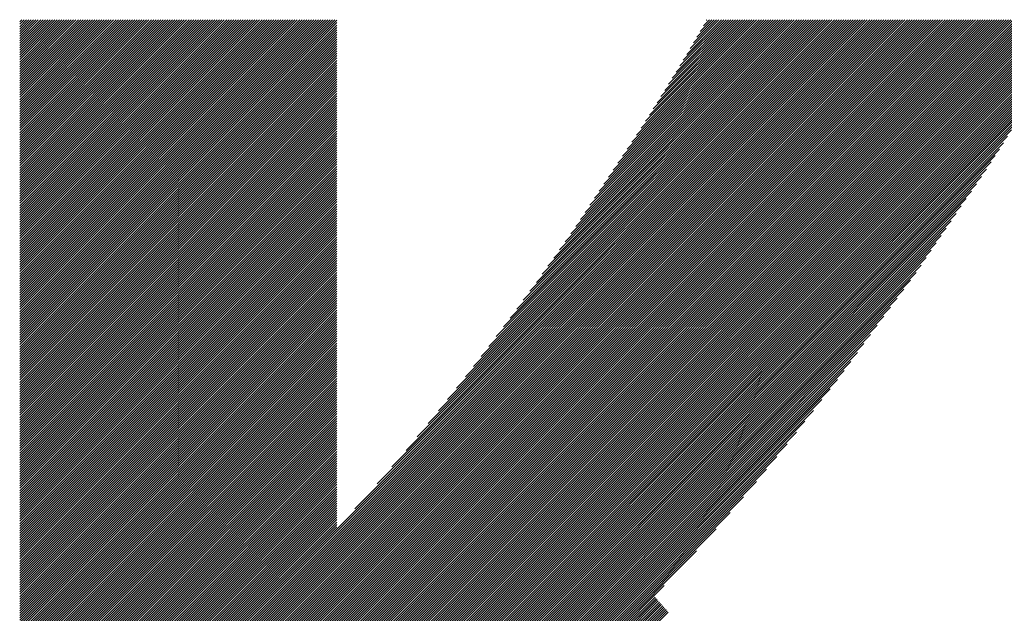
# Model space of a CAD drawing. Header units: millimetres. Extents: x 0 to 594, y 0 to 420.
# Tile 18 of 118: x 182.64 to 186.37, y 194.11 to 196.35. Entities that reach past the tile are written whole.
import ezdxf

# ---------------------------------------------------------------- set-up
doc = ezdxf.new("R2010")
doc.units = ezdxf.units.MM
doc.header["$LTSCALE"] = 0.257233
doc.layers.add('NoLayerName_001', color=7, linetype='Continuous')
doc.layers.add('NoLayerName_002', color=7, linetype='Continuous')

# ---------------------------------------------------------------- blocks, each defined once
blk = doc.blocks.new('JZB_0011')
at = {"layer": 'NoLayerName_002', "color": 164, "linetype": 'Continuous', "lineweight": 25}
for p, q in [((12.9582, 1.713), (16.0848, 4.8396)), ((12.9582, 1.7041), (16.0937, 4.8396)), ((12.9582, 1.6952), (16.1026, 4.8396)), ((12.9582, 1.6863), (16.1115, 4.8396)), ((12.9582, 1.6773), (16.1204, 4.8396)), ((12.9582, 1.6684), (16.1293, 4.8396)), ((12.9582, 1.6595), (16.1383, 4.8396)), ((12.9582, 1.6506), (16.1472, 4.8396)), ((12.9582, 1.6417), (16.1561, 4.8396)), ((12.9582, 1.6328), (16.165, 4.8396)), ((12.9582, 1.6239), (16.1739, 4.8396)), ((12.9582, 1.615), (16.1828, 4.8396)), ((12.9582, 1.6061), (16.1917, 4.8396)), ((12.9582, 1.5972), (16.2006, 4.8396)), ((12.9582, 1.5883), (16.2095, 4.8396)), ((12.9582, 1.5794), (16.2184, 4.8396)), ((12.9582, 1.5704), (16.2273, 4.8396)), ((12.9582, 1.5615), (16.2362, 4.8396)), ((12.9582, 1.5526), (16.2452, 4.8396)), ((12.9582, 1.5437), (16.2541, 4.8396)), ((12.9582, 1.5348), (16.263, 4.8396)), ((12.9582, 1.5259), (16.2719, 4.8396)), ((12.9582, 1.517), (16.2808, 4.8396)), ((12.9582, 1.5081), (16.2897, 4.8396)), ((12.9582, 1.4992), (16.2986, 4.8396)), ((12.9582, 1.4903), (16.3075, 4.8396)), ((12.9582, 1.4814), (16.3164, 4.8396)), ((12.9582, 1.4725), (16.3253, 4.8396)), ((12.9582, 1.4635), (16.3342, 4.8396)), ((12.9582, 1.4546), (16.3431, 4.8396)), ((12.9582, 1.4457), (16.3521, 4.8396)), ((12.9582, 1.4368), (16.361, 4.8396)), ((12.9582, 1.4279), (16.3699, 4.8396)), ((12.9582, 1.419), (16.3788, 4.8396)), ((12.9582, 1.4101), (16.3877, 4.8396)), ((12.9582, 1.4012), (16.3966, 4.8396)), ((12.9582, 1.3923), (16.4055, 4.8396)), ((12.9582, 1.3834), (16.4144, 4.8396)), ((12.9582, 1.3745), (16.4233, 4.8396)), ((12.9582, 1.3656), (16.4322, 4.8396)), ((12.9582, 1.3566), (16.4411, 4.8396)), ((12.9582, 1.3477), (16.45, 4.8396)), ((12.9582, 1.3388), (16.459, 4.8396)), ((12.9582, 1.3299), (16.4679, 4.8396)), ((12.9582, 1.321), (16.4768, 4.8396)), ((12.9582, 1.3121), (16.4857, 4.8396)), ((12.9582, 1.3032), (16.4946, 4.8396)), ((12.9582, 1.2943), (16.5035, 4.8396)), ((12.9582, 1.2854), (16.5124, 4.8396)), ((12.9582, 1.2765), (16.5213, 4.8396)), ((12.9582, 1.2676), (16.5302, 4.8396)), ((12.9582, 1.2587), (16.5391, 4.8396)), ((12.9582, 1.2497), (16.548, 4.8396)), ((12.9582, 1.2408), (16.5569, 4.8396)), ((12.9582, 4.8309), (12.9663, 4.839)), ((12.9582, 4.822), (12.9752, 4.839)), ((12.9582, 4.8131), (12.9841, 4.839)), ((12.9582, 4.8042), (12.993, 4.839)), ((12.9582, 4.7953), (13.0019, 4.839)), ((12.9582, 4.7864), (13.0108, 4.839)), ((12.9582, 4.7775), (13.0197, 4.839)), ((12.9582, 4.7686), (13.0287, 4.839)), ((12.9582, 4.7597), (13.0376, 4.839)), ((12.9582, 4.7508), (13.0465, 4.839)), ((12.9582, 4.7418), (13.0554, 4.839)), ((12.9582, 4.7329), (13.0643, 4.839)), ((12.9582, 4.724), (13.0732, 4.839)), ((12.9582, 4.7151), (13.0821, 4.839)), ((12.9582, 4.7062), (13.091, 4.839)), ((12.9582, 4.6973), (13.0999, 4.839)), ((12.9582, 4.6884), (13.1088, 4.839)), ((12.9582, 4.6795), (13.1177, 4.839)), ((12.9582, 4.6706), (13.1266, 4.839)), ((12.9582, 4.6617), (13.1356, 4.839)), ((12.9582, 4.6528), (13.1445, 4.839)), ((12.9582, 4.6439), (13.1534, 4.839)), ((12.9582, 4.6349), (13.1623, 4.839)), ((12.9582, 4.626), (13.1712, 4.839)), ((12.9582, 4.6171), (13.1801, 4.839)), ((12.9582, 4.6082), (13.189, 4.839)), ((12.9582, 4.5993), (13.1979, 4.839)), ((12.9582, 4.5904), (13.2068, 4.839)), ((12.9582, 4.5815), (13.2157, 4.839)), ((12.9582, 4.5726), (13.2246, 4.839)), ((12.9582, 4.5637), (13.2336, 4.839)), ((12.9582, 4.5548), (13.2425, 4.839)), ((12.9582, 4.5459), (13.2514, 4.839)), ((12.9582, 4.537), (13.2603, 4.839)), ((12.9582, 4.528), (13.2692, 4.839)), ((12.9582, 4.5191), (13.2781, 4.839)), ((12.9582, 4.5102), (13.287, 4.839)), ((12.9582, 4.5013), (13.2959, 4.839)), ((12.9582, 4.4924), (13.3048, 4.839)), ((12.9582, 4.4835), (13.3137, 4.839)), ((12.9582, 4.4746), (13.3226, 4.839)), ((12.9582, 4.4657), (13.3315, 4.839)), ((12.9582, 4.4568), (13.3405, 4.839)), ((12.9582, 4.4479), (13.3494, 4.839)), ((12.9582, 4.439), (13.3583, 4.839)), ((12.9582, 4.4301), (13.3672, 4.839)), ((12.9582, 4.4211), (13.3761, 4.839)), ((12.9582, 4.4122), (13.385, 4.839)), ((12.9582, 4.4033), (13.3939, 4.839)), ((12.9582, 4.3944), (13.4028, 4.839)), ((12.9582, 4.3855), (13.4117, 4.839)), ((12.9582, 4.3766), (13.4206, 4.839)), ((12.9582, 4.3677), (13.4295, 4.839)), ((12.9582, 4.3588), (13.4384, 4.839)), ((12.9582, 4.3499), (13.4474, 4.839)), ((12.9582, 4.341), (13.4563, 4.839)), ((12.9582, 4.3321), (13.4652, 4.839)), ((12.9582, 4.3232), (13.4741, 4.839)), ((12.9582, 4.3142), (13.483, 4.839)), ((12.9582, 4.3053), (13.4919, 4.839)), ((12.9582, 4.2964), (13.5008, 4.839)), ((12.9582, 4.2875), (13.5097, 4.839)), ((12.9582, 4.2786), (13.5186, 4.839)), ((12.9582, 4.2697), (13.5275, 4.839)), ((12.9582, 4.2608), (13.5364, 4.839)), ((12.9582, 4.2519), (13.5453, 4.839)), ((12.9582, 4.243), (13.5543, 4.839)), ((12.9582, 4.2341), (13.5632, 4.839)), ((12.9582, 4.2252), (13.5721, 4.839)), ((12.9582, 4.2163), (13.581, 4.839)), ((12.9582, 4.2073), (13.5899, 4.839)), ((12.9582, 4.1984), (13.5988, 4.839)), ((12.9582, 4.1895), (13.6077, 4.839)), ((12.9582, 4.1806), (13.6166, 4.839)), ((12.9582, 4.1717), (13.6255, 4.839)), ((12.9582, 4.1628), (13.6344, 4.839)), ((12.9582, 4.1539), (13.6433, 4.839)), ((12.9582, 4.145), (13.6522, 4.839)), ((12.9582, 4.1361), (13.6612, 4.839)), ((12.9582, 4.1272), (13.6701, 4.839)), ((12.9582, 4.1183), (13.679, 4.839)), ((12.9582, 4.1094), (13.6879, 4.839)), ((12.9582, 4.1004), (13.6968, 4.839)), ((12.9582, 4.0915), (13.7057, 4.839)), ((12.9582, 4.0826), (13.7146, 4.839)), ((12.9582, 4.0737), (13.7235, 4.839)), ((12.9582, 4.0648), (13.7324, 4.839)), ((12.9582, 4.0559), (13.7413, 4.839)), ((12.9582, 4.047), (13.7502, 4.839)), ((12.9582, 4.0381), (13.7591, 4.839)), ((12.9582, 4.0292), (13.7681, 4.839)), ((12.9582, 4.0203), (13.777, 4.839)), ((12.9582, 4.0114), (13.7859, 4.839)), ((12.9582, 4.0024), (13.7948, 4.839)), ((12.9582, 3.9935), (13.8037, 4.839)), ((12.9582, 3.9846), (13.8126, 4.839)), ((12.9582, 3.9757), (13.8215, 4.839)), ((12.9582, 3.9668), (13.8304, 4.839)), ((12.9582, 3.9579), (13.8393, 4.839)), ((12.9582, 3.949), (13.8482, 4.839)), ((12.9582, 3.9401), (13.8571, 4.839)), ((12.9582, 3.9312), (13.866, 4.839)), ((12.9582, 3.9223), (13.875, 4.839)), ((12.9582, 3.9134), (13.8839, 4.839)), ((12.9582, 3.9045), (13.8928, 4.839)), ((12.9582, 3.8955), (13.9017, 4.839)), ((12.9582, 3.8866), (13.9106, 4.839)), ((12.9582, 3.8777), (13.9195, 4.839)), ((12.9582, 3.8688), (13.9284, 4.839)), ((12.9582, 3.8599), (13.9373, 4.839)), ((12.9582, 3.851), (13.9462, 4.839)), ((12.9582, 3.8421), (13.9551, 4.839)), ((12.9582, 3.8332), (13.964, 4.839)), ((12.9582, 3.8243), (13.973, 4.839)), ((12.9582, 3.8154), (13.9819, 4.839)), ((12.9582, 3.8065), (13.9908, 4.839)), ((12.9582, 3.7976), (13.9997, 4.839)), ((12.9582, 3.7886), (14.0086, 4.839)), ((12.9582, 3.7797), (14.0175, 4.839)), ((12.9582, 3.7708), (14.0264, 4.839)), ((12.9582, 3.7619), (14.0353, 4.839)), ((12.9582, 3.753), (14.0442, 4.839)), ((12.9582, 3.7441), (14.0531, 4.839)), ((12.9582, 3.7352), (14.062, 4.839)), ((12.9582, 3.7263), (14.0709, 4.839)), ((12.9582, 3.7174), (14.0799, 4.839)), ((12.9582, 3.7085), (14.0888, 4.839)), ((12.9582, 3.6996), (14.0977, 4.839)), ((12.9582, 3.6907), (14.1066, 4.839)), ((12.9582, 3.6817), (14.1155, 4.839)), ((12.9582, 3.6728), (14.1244, 4.839)), ((12.9582, 3.6639), (14.1333, 4.839)), ((12.9582, 3.655), (14.1422, 4.839)), ((12.9582, 3.6461), (14.1511, 4.839)), ((12.9582, 3.6372), (14.1582, 4.8372)), ((12.9582, 3.6283), (14.1582, 4.8283)), ((12.9582, 3.6194), (14.1582, 4.8194)), ((12.9582, 3.6105), (14.1582, 4.8105)), ((14.1616, 2.4353), (16.5659, 4.8396)), ((14.1656, 2.4304), (16.5748, 4.8396)), ((14.1696, 2.4255), (16.5837, 4.8396)), ((14.1736, 2.4205), (16.5926, 4.8396)), ((14.1776, 2.4156), (16.6015, 4.8396)), ((14.1816, 2.4107), (16.6104, 4.8396)), ((14.1856, 2.4058), (16.6193, 4.8396)), ((14.1896, 2.4009), (16.6282, 4.8396)), ((14.1936, 2.396), (16.6371, 4.8396)), ((14.1976, 2.3911), (16.646, 4.8396)), ((14.2016, 2.3862), (16.6549, 4.8396)), ((14.2056, 2.3813), (16.6638, 4.8396)), ((14.2096, 2.3764), (16.6728, 4.8396)), ((14.2136, 2.3715), (16.6817, 4.8396)), ((14.2176, 2.3666), (16.6906, 4.8396)), ((14.2216, 2.3617), (16.6995, 4.8396)), ((14.2256, 2.9892), (16.0759, 4.8396)), ((14.2256, 2.3568), (16.7084, 4.8396)), ((14.2296, 2.3519), (16.7173, 4.8396)), ((14.2337, 2.347), (16.7262, 4.8396)), ((14.2377, 2.3421), (16.7351, 4.8396)), ((14.2417, 2.3372), (16.744, 4.8396)), ((14.2457, 2.3323), (16.7529, 4.8396)), ((14.2497, 2.3274), (16.7618, 4.8396)), ((14.2537, 2.3225), (16.7707, 4.8396)), ((14.2577, 2.3176), (16.7797, 4.8396)), ((14.2617, 2.3127), (16.7886, 4.8396)), ((14.2657, 2.3078), (16.7975, 4.8396)), ((14.2697, 2.3029), (16.8064, 4.8396)), ((14.2737, 2.298), (16.8153, 4.8396)), ((14.2777, 2.2931), (16.8242, 4.8396)), ((14.2817, 2.2882), (16.8331, 4.8396)), ((14.2857, 2.2832), (16.842, 4.8396)), ((14.2895, 2.2781), (16.8509, 4.8396)), ((14.2933, 2.273), (16.8598, 4.8396)), ((14.2971, 2.2679), (16.8687, 4.8396)), ((14.301, 2.2629), (16.8777, 4.8396)), ((14.3048, 2.2578), (16.8866, 4.8396)), ((14.3086, 2.2527), (16.8955, 4.8396)), ((14.3109, 3.0835), (16.067, 4.8396)), ((14.3124, 2.2476), (16.9044, 4.8396)), ((14.3162, 2.2425), (16.9133, 4.8396)), ((14.3201, 2.2374), (16.9222, 4.8396)), ((14.3239, 2.2323), (16.9311, 4.8396)), ((14.3277, 2.2273), (16.94, 4.8396)), ((14.3315, 2.2222), (16.9489, 4.8396)), ((14.3354, 2.2171), (16.9578, 4.8396)), ((14.3392, 2.212), (16.9471, 4.82)), ((14.3666, 3.1481), (16.0581, 4.8396)), ((14.4203, 3.2107), (16.0492, 4.8396)), ((14.462, 3.2613), (16.0403, 4.8396)), ((14.5036, 3.3118), (16.0313, 4.8396)), ((14.5427, 3.3598), (16.0224, 4.8396)), ((14.5767, 3.4028), (16.0135, 4.8396)), ((14.6107, 3.4457), (16.0046, 4.8396)), ((14.6447, 3.4886), (15.9957, 4.8396)), ((14.675, 3.5277), (15.9868, 4.8396)), ((14.7038, 3.5654), (15.9779, 4.8396)), ((14.7325, 3.6031), (15.969, 4.8396)), ((14.7613, 3.6408), (15.9601, 4.8396)), ((14.7891, 3.6775), (15.9512, 4.8396)), ((14.8139, 3.7112), (15.9423, 4.8396)), ((14.8388, 3.745), (15.9334, 4.8396)), ((14.8636, 3.7787), (15.9244, 4.8396)), ((14.8884, 3.8124), (15.9155, 4.8396)), ((14.9132, 3.8461), (15.9066, 4.8396)), ((14.9352, 3.8771), (15.8977, 4.8396)), ((14.9568, 3.9076), (15.8888, 4.8396)), ((14.9784, 3.9381), (15.8799, 4.8396)), ((15, 3.9686), (15.871, 4.8396)), ((15.0217, 3.9991), (15.8621, 4.8396)), ((15.0433, 4.0296), (15.8532, 4.8396)), ((15.0626, 4.0578), (15.8443, 4.8396)), ((15.0802, 4.0844), (15.8354, 4.8396)), ((15.0978, 4.1109), (15.8265, 4.8396)), ((15.1155, 4.1375), (15.8175, 4.8396)), ((15.1331, 4.164), (15.8086, 4.8396)), ((15.1507, 4.1905), (15.7997, 4.8396)), ((15.1684, 4.2171), (15.7908, 4.8396)), ((15.186, 4.2436), (15.7819, 4.8396)), ((15.2036, 4.2702), (15.773, 4.8396)), ((15.2212, 4.2967), (15.7641, 4.8396)), ((15.2389, 4.3232), (15.7552, 4.8396)), ((15.2565, 4.3498), (15.7463, 4.8396)), ((15.2741, 4.3763), (15.7374, 4.8396)), ((15.2918, 4.4029), (15.7285, 4.8396)), ((15.3094, 4.4294), (15.7196, 4.8396)), ((15.3264, 4.4553), (15.7106, 4.8396)), ((15.3408, 4.4786), (15.7017, 4.8396)), ((15.3552, 4.5019), (15.6928, 4.8396)), ((15.3695, 4.5252), (15.6839, 4.8396)), ((15.3839, 4.5485), (15.675, 4.8396)), ((15.3983, 4.5718), (15.6661, 4.8396)), ((15.4127, 4.5951), (15.6572, 4.8396)), ((15.4271, 4.6184), (15.6483, 4.8396)), ((15.4415, 4.6417), (15.6394, 4.8396)), ((15.4558, 4.6649), (15.6305, 4.8396)), ((15.4687, 4.6867), (15.6216, 4.8396)), ((15.4816, 4.7085), (15.6127, 4.8396)), ((15.4946, 4.7304), (15.6037, 4.8396)), ((15.5075, 4.7522), (15.5948, 4.8396)), ((15.5203, 4.774), (15.5859, 4.8396)), ((15.5326, 4.7951), (15.577, 4.8396)), ((15.5448, 4.8162), (15.5681, 4.8396)), ((15.5569, 4.8372), (15.5592, 4.8396)), ((12.9582, 3.6016), (14.1582, 4.8016)), ((12.9582, 3.5927), (14.1582, 4.7927)), ((12.9582, 3.5838), (14.1582, 4.7837)), ((12.9582, 3.5748), (14.1582, 4.7748)), ((14.343, 2.2069), (16.9356, 4.7996)), ((14.3468, 2.2018), (16.9241, 4.7791)), ((12.9582, 3.5659), (14.1582, 4.7659)), ((12.9582, 3.557), (14.1582, 4.757)), ((12.9582, 3.5481), (14.1582, 4.7481)), ((12.9582, 3.5392), (14.1582, 4.7392)), ((14.3507, 2.1968), (16.9126, 4.7587)), ((14.3545, 2.1917), (16.9011, 4.7383)), ((12.9582, 3.5303), (14.1582, 4.7303)), ((12.9582, 3.5214), (14.1582, 4.7214)), ((12.9582, 3.5125), (14.1582, 4.7125)), ((12.9582, 3.5036), (14.1582, 4.7036)), ((12.9582, 3.4947), (14.1582, 4.6947)), ((14.3583, 2.1866), (16.889, 4.7173)), ((14.3621, 2.1815), (16.8759, 4.6953)), ((12.9582, 3.4858), (14.1582, 4.6858)), ((12.9582, 3.4769), (14.1582, 4.6768)), ((12.9582, 3.4679), (14.1582, 4.6679)), ((12.9582, 3.459), (14.1582, 4.659)), ((14.366, 2.1764), (16.8628, 4.6733)), ((12.9582, 3.4501), (14.1582, 4.6501)), ((12.9582, 3.4412), (14.1582, 4.6412)), ((12.9582, 3.4323), (14.1582, 4.6323)), ((12.9582, 3.4234), (14.1582, 4.6234)), ((14.3698, 2.1713), (16.8497, 4.6513)), ((14.3736, 2.1662), (16.8366, 4.6293)), ((12.9582, 3.4145), (14.1582, 4.6145)), ((12.9582, 3.4056), (14.1582, 4.6056)), ((12.9582, 3.3967), (14.1582, 4.5967)), ((12.9582, 3.3878), (14.1582, 4.5878)), ((14.3774, 2.1612), (16.8235, 4.6073)), ((14.3813, 2.1561), (16.8104, 4.5853)), ((12.9582, 3.3789), (14.1582, 4.5789)), ((12.9582, 3.37), (14.1582, 4.5699)), ((12.9582, 3.361), (14.1582, 4.561)), ((12.9582, 3.3521), (14.1582, 4.5521)), ((14.3851, 2.151), (16.7973, 4.5633)), ((12.9582, 3.3432), (14.1582, 4.5432)), ((12.9582, 3.3343), (14.1582, 4.5343)), ((12.9582, 3.3254), (14.1582, 4.5254)), ((12.9582, 3.3165), (14.1582, 4.5165)), ((12.9582, 3.3076), (14.1582, 4.5076)), ((14.3889, 2.1459), (16.7842, 4.5412)), ((14.3927, 2.1408), (16.7711, 4.5192)), ((12.9582, 3.2987), (14.1582, 4.4987)), ((12.9582, 3.2898), (14.1582, 4.4898)), ((12.9582, 3.2809), (14.1582, 4.4809)), ((12.9582, 3.272), (14.1582, 4.472)), ((14.3965, 2.1357), (16.7564, 4.4956)), ((14.4004, 2.1307), (16.7411, 4.4714)), ((12.9582, 3.263), (14.1582, 4.463)), ((12.9582, 3.2541), (14.1582, 4.4541)), ((12.9582, 3.2452), (14.1582, 4.4452)), ((12.9582, 3.2363), (14.1582, 4.4363)), ((14.4042, 2.1256), (16.7258, 4.4471)), ((12.9582, 3.2274), (14.1582, 4.4274)), ((12.9582, 3.2185), (14.1582, 4.4185)), ((12.9582, 3.2096), (14.1582, 4.4096)), ((12.9582, 3.2007), (14.1582, 4.4007)), ((14.408, 2.1205), (16.7104, 4.4229)), ((14.4118, 2.1154), (16.6951, 4.3987)), ((12.9582, 3.1918), (14.1582, 4.3918)), ((12.9582, 3.1829), (14.1582, 4.3829)), ((12.9582, 3.174), (14.1582, 4.374)), ((12.9582, 3.1651), (14.1582, 4.3651)), ((14.4156, 2.1103), (16.6798, 4.3744)), ((12.9582, 3.1561), (14.1582, 4.3561)), ((12.9582, 3.1472), (14.1582, 4.3472)), ((12.9582, 3.1383), (14.1582, 4.3383)), ((12.9582, 3.1294), (14.1582, 4.3294)), ((14.4193, 2.105), (16.6644, 4.3502)), ((14.423, 2.0998), (16.6491, 4.3259)), ((12.9582, 3.1205), (14.1582, 4.3205)), ((12.9582, 3.1116), (14.1582, 4.3116)), ((12.9582, 3.1027), (14.1582, 4.3027)), ((12.9582, 3.0938), (14.1582, 4.2938)), ((12.9582, 3.0849), (14.1582, 4.2849)), ((14.4267, 2.0946), (16.6338, 4.3017)), ((12.9582, 3.076), (14.1582, 4.276)), ((12.9582, 3.0671), (14.1582, 4.2671)), ((12.9582, 3.0582), (14.1582, 4.2582)), ((12.9582, 3.0492), (14.1582, 4.2492)), ((14.4303, 2.0893), (16.6155, 4.2745)), ((14.434, 2.0841), (16.5965, 4.2466)), ((12.9582, 3.0403), (14.1582, 4.2403)), ((12.9582, 3.0314), (14.1582, 4.2314)), ((12.9582, 3.0225), (14.1582, 4.2225)), ((12.9582, 3.0136), (14.1582, 4.2136)), ((14.4377, 2.0789), (16.5775, 4.2187)), ((12.9582, 3.0047), (14.1582, 4.2047)), ((12.9582, 2.9958), (14.1582, 4.1958)), ((12.9582, 2.9869), (14.1582, 4.1869)), ((12.9582, 2.978), (14.1582, 4.178)), ((14.4414, 2.0736), (16.5585, 4.1908)), ((12.9582, 2.9691), (14.1582, 4.1691)), ((12.9582, 2.9602), (14.1582, 4.1602)), ((12.9582, 2.9513), (14.1582, 4.1513)), ((12.9582, 2.9423), (14.1582, 4.1423)), ((14.445, 2.0684), (16.5395, 4.1629)), ((14.4487, 2.0632), (16.5205, 4.135)), ((12.9582, 2.9334), (14.1582, 4.1334)), ((12.9582, 2.9245), (14.1582, 4.1245)), ((12.9582, 2.9156), (14.1582, 4.1156)), ((12.9582, 2.9067), (14.1582, 4.1067)), ((12.9582, 2.8978), (14.1582, 4.0978)), ((14.4524, 2.058), (16.5015, 4.1071)), ((12.9582, 2.8889), (14.1582, 4.0889)), ((12.9582, 2.88), (14.1582, 4.08)), ((12.9582, 2.8711), (14.1582, 4.0711)), ((12.9582, 2.8622), (14.1582, 4.0622)), ((14.4561, 2.0527), (16.4825, 4.0792)), ((12.9582, 2.8533), (14.1582, 4.0533)), ((12.9582, 2.8444), (14.1582, 4.0443)), ((12.9582, 2.8354), (14.1582, 4.0354)), ((12.9582, 2.8265), (14.1582, 4.0265)), ((14.4597, 2.0475), (16.4635, 4.0513)), ((14.4634, 2.0423), (16.4445, 4.0234)), ((12.9582, 2.8176), (14.1582, 4.0176)), ((12.9582, 2.8087), (14.1582, 4.0087)), ((12.9582, 2.7998), (14.1582, 3.9998)), ((12.9582, 2.7909), (14.1582, 3.9909)), ((14.4671, 2.037), (16.4255, 3.9955)), ((12.9582, 2.782), (14.1582, 3.982)), ((12.9582, 2.7731), (14.1582, 3.9731)), ((12.9582, 2.7642), (14.1582, 3.9642)), ((12.9582, 2.7553), (14.1582, 3.9553)), ((14.4708, 2.0318), (16.4065, 3.9675)), ((12.9582, 2.7464), (14.1582, 3.9464)), ((12.9582, 2.7375), (14.1582, 3.9374)), ((12.9582, 2.7285), (14.1582, 3.9285)), ((12.9582, 2.7196), (14.1582, 3.9196)), ((14.4744, 2.0266), (16.3875, 3.9396)), ((14.4781, 2.0213), (16.3685, 3.9117)), ((12.9582, 2.7107), (14.1582, 3.9107)), ((12.9582, 2.7018), (14.1582, 3.9018)), ((12.9582, 2.6929), (14.1582, 3.8929)), ((12.9582, 2.684), (14.1582, 3.884)), ((12.9582, 2.6751), (14.1582, 3.8751)), ((14.4818, 2.0161), (16.3495, 3.8838)), ((12.9582, 2.6662), (14.1582, 3.8662)), ((12.9582, 2.6573), (14.1582, 3.8573)), ((12.9582, 2.6484), (14.1582, 3.8484)), ((12.9582, 2.6395), (14.1582, 3.8395)), ((14.4855, 2.0109), (16.3285, 3.8539)), ((12.9582, 2.6306), (14.1582, 3.8305)), ((12.9582, 2.6216), (14.1582, 3.8216)), ((12.9582, 2.6127), (14.1582, 3.8127)), ((12.9582, 2.6038), (14.1582, 3.8038)), ((14.4892, 2.0056), (16.3034, 3.8199)), ((12.9582, 2.5949), (14.1582, 3.7949)), ((12.9582, 2.586), (14.1582, 3.786)), ((12.9582, 2.5771), (14.1582, 3.7771)), ((12.9582, 2.5682), (14.1582, 3.7682)), ((14.4928, 2.0004), (16.2782, 3.7858)), ((12.9582, 2.5593), (14.1582, 3.7593)), ((12.9582, 2.5504), (14.1582, 3.7504)), ((12.9582, 2.5415), (14.1582, 3.7415)), ((12.9582, 2.5326), (14.1582, 3.7326)), ((14.4965, 1.9952), (16.253, 3.7517)), ((12.9582, 2.5236), (14.1582, 3.7236)), ((12.9582, 2.5147), (14.1582, 3.7147)), ((12.9582, 2.5058), (14.1582, 3.7058)), ((12.9582, 2.4969), (14.1582, 3.6969)), ((12.9582, 2.488), (14.1582, 3.688)), ((14.5002, 1.9899), (16.2279, 3.7176)), ((12.9582, 2.4791), (14.1582, 3.6791)), ((12.9582, 2.4702), (14.1582, 3.6702)), ((12.9582, 2.4613), (14.1582, 3.6613)), ((12.9582, 2.4524), (14.1582, 3.6524)), ((14.5039, 1.9847), (16.2027, 3.6836)), ((12.9582, 2.4435), (14.1582, 3.6435)), ((12.9582, 2.4346), (14.1582, 3.6346)), ((12.9582, 2.4257), (14.1582, 3.6257)), ((12.9582, 2.4167), (14.1582, 3.6167)), ((14.5075, 1.9795), (16.1775, 3.6495)), ((14.5112, 1.9742), (16.1524, 3.6154)), ((12.9582, 2.4078), (14.1582, 3.6078)), ((12.9582, 2.3989), (14.1582, 3.5989)), ((12.9582, 2.39), (14.1582, 3.59)), ((12.9582, 2.3811), (14.1582, 3.5811)), ((14.5149, 1.969), (16.1272, 3.5813)), ((12.9582, 2.3722), (14.1582, 3.5722)), ((12.9582, 2.3633), (14.1582, 3.5633)), ((12.9582, 2.3544), (14.1582, 3.5544)), ((12.9582, 2.3455), (14.1582, 3.5455)), ((14.5186, 1.9638), (16.102, 3.5473)), ((12.9582, 2.3366), (14.1582, 3.5366)), ((12.9582, 2.3277), (14.1582, 3.5277)), ((12.9582, 2.3188), (14.1582, 3.5188)), ((12.9582, 2.3098), (14.1582, 3.5098)), ((14.5222, 1.9585), (16.0769, 3.5132)), ((12.9582, 2.3009), (14.1582, 3.5009)), ((12.9582, 2.292), (14.1582, 3.492)), ((12.9582, 2.2831), (14.1582, 3.4831)), ((12.9582, 2.2742), (14.1582, 3.4742)), ((12.9582, 2.2653), (14.1582, 3.4653)), ((14.5259, 1.9533), (16.0517, 3.4791)), ((12.9582, 2.2564), (14.1582, 3.4564)), ((12.9582, 2.2475), (14.1582, 3.4475)), ((12.9582, 2.2386), (14.1582, 3.4386)), ((12.9582, 2.2297), (14.1582, 3.4297)), ((14.5296, 1.9481), (16.0248, 3.4433)), ((12.9582, 2.2208), (14.1582, 3.4208)), ((12.9582, 2.2119), (14.1582, 3.4119)), ((12.9582, 2.2029), (14.1582, 3.4029)), ((12.9582, 2.194), (14.1582, 3.394)), ((14.5333, 1.9428), (15.9929, 3.4025)), ((12.9582, 2.1851), (14.1582, 3.3851)), ((12.9582, 2.1762), (14.1582, 3.3762)), ((12.9582, 2.1673), (14.1582, 3.3673)), ((12.9582, 2.1584), (14.1582, 3.3584)), ((14.5369, 1.9376), (15.961, 3.3616)), ((12.9582, 2.1495), (14.1582, 3.3495)), ((12.9582, 2.1406), (14.1582, 3.3406)), ((12.9582, 2.1317), (14.1582, 3.3317)), ((12.9582, 2.1228), (14.1582, 3.3228)), ((14.5406, 1.9324), (15.9291, 3.3208)), ((12.9582, 2.1139), (14.1582, 3.3139)), ((12.9582, 2.105), (14.1582, 3.3049)), ((12.9582, 2.096), (14.1582, 3.296)), ((12.9582, 2.0871), (14.1582, 3.2871)), ((12.9582, 2.0782), (14.1582, 3.2782)), ((14.5443, 1.9272), (15.8971, 3.28)), ((12.9582, 2.0693), (14.1582, 3.2693)), ((12.9582, 2.0604), (14.1582, 3.2604)), ((12.9582, 2.0515), (14.1582, 3.2515)), ((12.9582, 2.0426), (14.1582, 3.2426)), ((12.9582, 2.0337), (14.1582, 3.2337)), ((12.9582, 2.0248), (14.1582, 3.2248)), ((12.9582, 2.0159), (14.1582, 3.2159)), ((12.9582, 2.007), (14.1582, 3.207)), ((14.548, 1.9219), (15.8612, 3.2352)), ((12.9582, 1.9981), (14.1582, 3.198)), ((12.9582, 1.9891), (14.1582, 3.1891)), ((12.9582, 1.9802), (14.1582, 3.1802)), ((12.9582, 1.9713), (14.1582, 3.1713)), ((14.5515, 1.9165), (15.8225, 3.1876)), ((12.9582, 1.9624), (14.1582, 3.1624)), ((12.9582, 1.9535), (14.1582, 3.1535)), ((12.9582, 1.9446), (14.1582, 3.1446)), ((12.9582, 1.9357), (14.1582, 3.1357)), ((14.5551, 1.9112), (15.7838, 3.1399)), ((12.9582, 1.9268), (14.1582, 3.1268)), ((12.9582, 1.9179), (14.1582, 3.1179)), ((12.9582, 1.909), (14.1582, 3.109)), ((12.9582, 1.9001), (14.1582, 3.1001)), ((14.5586, 1.9058), (15.7451, 3.0923)), ((12.9582, 1.8912), (14.1582, 3.0911)), ((12.9582, 1.8822), (14.1582, 3.0822)), ((12.9582, 1.8733), (14.1582, 3.0733)), ((12.9582, 1.8644), (14.1582, 3.0644)), ((12.9582, 1.8555), (14.1582, 3.0555)), ((12.9582, 1.8466), (14.1582, 3.0466)), ((12.9582, 1.8377), (14.1582, 3.0377)), ((12.9582, 1.8288), (14.1582, 3.0288)), ((12.9582, 1.8199), (14.1582, 3.0199)), ((14.5622, 1.9005), (15.6966, 3.0349)), ((12.9582, 1.811), (14.1582, 3.011)), ((12.9582, 1.8021), (14.1582, 3.0021)), ((12.9582, 1.7932), (14.1582, 2.9932)), ((12.9582, 1.7842), (14.1582, 2.9842)), ((12.9582, 1.7753), (14.1582, 2.9753)), ((12.9582, 1.7664), (14.1582, 2.9664)), ((12.9582, 1.7575), (14.1582, 2.9575)), ((12.9582, 1.7486), (14.1582, 2.9486)), ((14.5657, 1.8951), (15.6467, 2.9761)), ((12.9582, 1.7397), (14.1582, 2.9397)), ((12.9582, 1.7308), (14.1582, 2.9308)), ((12.9582, 1.7219), (14.1582, 2.9219)), ((14.5693, 1.8898), (15.593, 2.9134)), ((14.5728, 1.8844), (15.519, 2.8306)), ((14.5764, 1.879), (15.397, 2.6997)), ((14.5799, 1.8737), (15.3619, 2.6557)), ((14.5835, 1.8683), (15.3659, 2.6507)), ((14.587, 1.863), (15.3701, 2.6461)), ((14.5906, 1.8576), (15.3743, 2.6414)), ((14.5941, 1.8523), (15.3786, 2.6367)), ((14.5977, 1.8469), (15.3827, 2.632)), ((14.6012, 1.8416), (15.3869, 2.6273)), ((14.6048, 1.8362), (15.3911, 2.6225)), ((14.6083, 1.8308), (15.3953, 2.6178)), ((14.6119, 1.8255), (15.3995, 2.6131)), ((14.6154, 1.8201), (15.4037, 2.6084)), ((14.619, 1.8148), (15.4078, 2.6036)), ((14.6225, 1.8094), (15.4119, 2.5988))]:
    blk.add_line(p, q, dxfattribs=at)

msp = doc.modelspace()

# ---------------------------------------------------------------- block references
at = {"layer": 'NoLayerName_001'}
msp.add_blockref('JZB_0011', (169.6851, 191.5118), dxfattribs=at)

doc.saveas('drawing.dxf')
